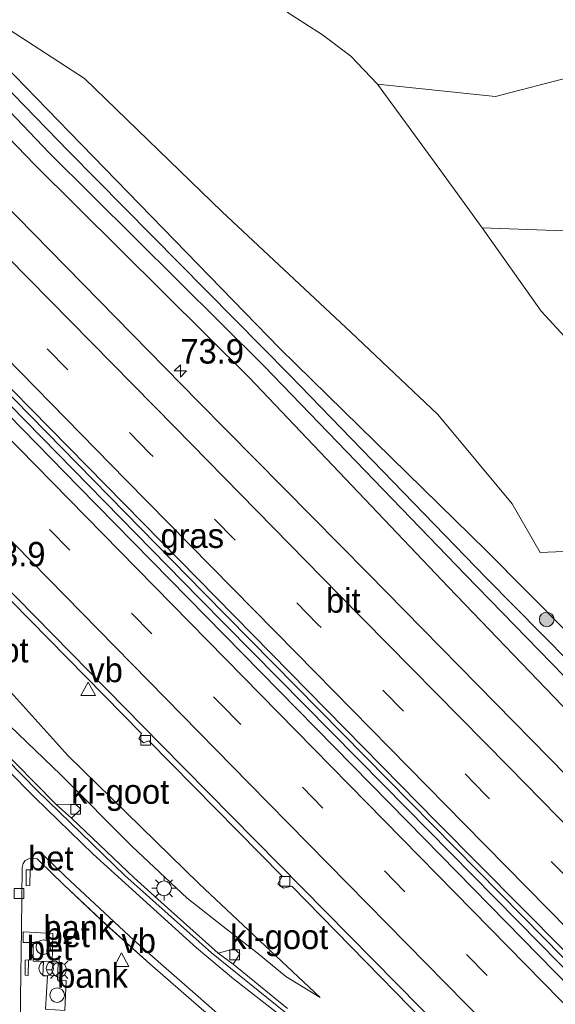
# Model space of a CAD drawing. Header units: millimetres. Extents: x 180000 to 190000, y 466229 to 468626.
# Tile 119 of 202: x 185708 to 185763, y 467491 to 467592. Entities that reach past the tile are written whole.
import ezdxf
from ezdxf.enums import TextEntityAlignment as Align

# ---------------------------------------------------------------- set-up
doc = ezdxf.new("R2010")
doc.units = ezdxf.units.MM
doc.linetypes.add('39strp', pattern=[12, 3, -9])
for name, color, linetype, lineweight in [('as-bs-kilometr', 13, 'Continuous', 18), ('bp-b5-bomenstruiken', 93, 'Continuous', 18), ('bp-b5-bos', 93, 'Continuous', 18), ('bp-b5-grasland', 93, 'Continuous', 18), ('bp-bs-boom', 93, 'Continuous', 18), ('gr-bs-geleiderail', 213, 'geleiderail', 18), ('gw-bs-insteekwatergang', 93, 'Continuous', 18), ('gw-bs-kruinlijn', 93, 'Continuous', 18), ('gw-bs-teenlijn', 93, 'Continuous', 18), ('mk-bs-39streep 0.15', 8, '39strp', 18), ('mk-bs-streep 0.15', 8, 'Continuous', 18), ('og-b5-water', 153, 'Continuous', 18), ('og-bs-inrichtingselement', 253, 'Continuous', 18), ('vh-b5-verh_soort', 8, 'Continuous', 18), ('wh-bs-kolk', 8, 'Continuous', 18), ('wm-bs-lichtmast', 8, 'Continuous', 18), ('wm-bs-verkeersbord', 8, 'Continuous', 18)]:
    doc.layers.add(name, color=color, linetype=linetype, lineweight=lineweight)
doc.styles.add('rtw_iso', font='iso-rtw.shx')
doc.linetypes.add('geleiderail', pattern='A,2,-1,[175,RTW.shx,S=0.5,R=0,X=0,Y=0],-1', length=4)

# ---------------------------------------------------------------- blocks, each defined once
blk = doc.blocks.new('kolk')
blk.add_lwpolyline([(-0.5, -0.5), (0.5, -0.5), (0.5, 0.5), (-0.5, 0.5)], close=True)
blk = doc.blocks.new('verkeersbord')
for p, q in [((0, 0.75), (-0.75, -0.625)), ((0.75, -0.625), (0, 0.75)), ((-0.75, -0.625), (0.75, -0.625))]:
    blk.add_line(p, q)
blk = doc.blocks.new('dtbattr')
at = {"style": 'rtw_iso'}
blk.add_attdef('TAG', (0.59, 0.87), '', height=2.5, dxfattribs=at)
blk = doc.blocks.new('dtbattr-r')
at = {"style": 'rtw_iso'}
blk.add_attdef('TAG', text='', height=2.5, dxfattribs=at).set_placement((0, 0), align=Align.MIDDLE_CENTER)
blk = doc.blocks.new('d33az_ACAD_1_FMEBLOCK87')
at = {"layer": 'bp-b5-grasland'}
for points in [[(-10.92, 13.07, 60.27), (-8.47, 10.67, 60.26), (-4.07, 6.56, 60.24), (0.38, 2.54, 60.17), (5.66, -2.06, 60.04), (9.48, -5.27, 59.95), (12.91, -8.09, 60), (9.1, -9.96, 59.98), (6.33, -11.46, 59.98), (5, -12.04, 59.99), (3.29, -12.66, 60.02), (1.81, -13.01, 60.05), (0.04, -13.3, 60.08), (-1.99, -13.36, 60.14), (-3.51, -13.3, 60.17), (-4.88, -13.12, 60.19), (-5.76, -12.97, 60.21), (-7.07, -12.37, 60.25), (-8.19, -11.74, 60.28), (-9.23, -10.83, 60.31), (-10.03, -9.84, 60.34), (-10.53, -8.88, 60.37), (-10.95, -7.98, 60.4), (-11.15, -6.7, 60.42), (-11.42, -4.86, 60.46), (-12.41, -4.94, 60.39), (-12.91, -4.91, 60.35), (-12.87, -0.88, 60.42), (-12.77, 6.13, 60.38), (-12.69, 12.41, 60.31), (-12.58, 12.81, 60.32), (-12.37, 13.12, 60.31), (-12.05, 13.29, 60.29), (-11.66, 13.36, 60.29), (-11.14, 13.29, 60.27), (-11.04, 13.19, 60.26)], [(-12.28, 12.18, 60.36), (-12.29, 10.55, 60.36), (-11.9, 10.58, 60.35), (-11.88, 12.17, 60.37)], [(-11.57, 4.73, 60.47), (-11.56, 2.84, 60.46), (-10.51, 2.8, 60.47), (-10.59, 1.33, 60.48), (-10.11, 1.32, 60.47), (-10.29, -2.08, 60.48), (-8.33, -2.21, 60.48), (-8.19, 0.84, 60.48), (-9.08, 0.88, 60.48), (-8.99, 2.62, 60.45), (-9.63, 2.66, 60.45), (-9.54, 5.65, 60.46), (-12.6, 5.81, 60.47), (-12.6, 4.75, 60.48)], [(-12.07, 1.37, 60.43), (-12.03, 2.96, 60.45), (-12.39, 2.94, 60.45), (-12.4, 1.38, 60.45)]]:
    blk.add_polyline3d(points, close=True, dxfattribs=at)
blk = doc.blocks.new('dtb')
blk.add_circle((0, 0), 0.75)
blk = doc.blocks.new('boom')
blk.add_hatch(color=256).paths.add_polyline_path([(-0.75, 0, 1), (0.75, 0, 1)])
blk.add_circle((0, 0), 0.75)
blk = doc.blocks.new('prullenbak')
for centre in [(-0.375, 0), (0.375, 0)]:
    blk.add_circle(centre, 0.75)
blk = doc.blocks.new('lantaarnpaal')
for p, q in [((0, 0.75), (0, 1.25)), ((-0.75, 0), (-1.25, 0)), ((-0.88, 0.88), (-0.53, 0.53)), ((0.53, 0.53), (0.88, 0.88)), ((0.75, 0), (1.25, 0)), ((-0.53, -0.53), (-0.88, -0.88)), ((0, -0.75), (0, -1.25)), ((0.53, -0.53), (0.88, -0.88))]:
    blk.add_line(p, q)
blk.add_circle((0, 0), 0.75)
blk = doc.blocks.new('d33az_ACAD_1_FMEBLOCK161')
at = {"layer": 'vh-b5-verh_soort'}
for points in [[(-112.61, 98.64, 59.75), (-106.39, 92.25, 59.78), (-100.89, 86.84, 59.86), (-94.16, 81.33, 59.94), (-86.78, 75.96, 60.14), (-82.35, 72.12, 60.1), (-70.56, 60.48, 60.03), (-55.98, 45.52, 60.04), (-42.16, 31.37, 60.04), (-29.54, 18.51, 60.03), (-20.58, 9.86, 59.9), (-11.72, 1.95, 59.85), (-4.1, -4.2, 59.81)], [(16.9, -11.04, 59.72), (-0.03, 6.14, 59.69), (-16.87, 23.21, 59.65), (-33.52, 40.14, 59.6), (-50.71, 57.62, 59.48), (-67.48, 74.69, 59.41), (-84.38, 91.89, 59.4), (-101.57, 109.4, 59.4)], [(-76.16, 101.47, 59.79), (-59.4, 84.38, 59.88), (-42.5, 67.22, 59.85), (-25.29, 49.62, 60.04), (-8.58, 32.62, 59.97), (8.33, 15.38, 59.97), (25.14, -1.75, 60.01)], [(28.56, -2.07, 59.94), (11.38, 15.28, 59.91), (-5.6, 32.56, 59.85), (-22.52, 49.81, 59.89), (-39.73, 67.27, 59.88), (-56.4, 84.33, 59.85), (-73.98, 102.24, 59.84), (-90.48, 119.03, 59.73), (-102.26, 130.88, 59.71), (-101.2, 132.51, 59.54), (-99.19, 135.58, 59.73), (-97.11, 138.82, 59.72), (-95.13, 141.89, 59.59), (-81.67, 128.22, 59.62), (-64.31, 110.56, 59.59), (-47.1, 93.07, 59.59), (-29.97, 75.6, 59.7), (-13.07, 58.38, 59.68), (4.33, 40.75, 59.76), (21.06, 23.71, 59.81), (38.62, 5.78, 59.82)], [(-12.75, -3.8, 60.04), (-18.03, 0.8, 60.17), (-22.49, 4.82, 60.24), (-26.88, 8.93, 60.26), (-29.33, 11.33, 60.27), (-29.45, 11.45, 60.26), (-29.55, 11.55, 60.27), (-30.07, 11.62, 60.29), (-30.46, 11.55, 60.29), (-30.78, 11.38, 60.31), (-31, 11.07, 60.32), (-31.1, 10.67, 60.31), (-31.18, 4.39, 60.38), (-31.28, -2.62, 60.42), (-31.32, -6.65, 60.35)]]:
    blk.add_polyline3d(points, dxfattribs=at)
blk = doc.blocks.new('hecto')
for p, q in [((0, 0.625), (-0.625, 0)), ((0, -0.625), (0, 0.625)), ((-0.625, 0), (0.625, 0)), ((0.625, 0), (0, -0.625))]:
    blk.add_line(p, q)

msp = doc.modelspace()

# ---------------------------------------------------------------- linework, layer by layer
at = {"layer": 'bp-b5-bomenstruiken'}
for points in [[(185763.63, 467537.15, 62.22), (185761.24, 467537.06, 60.79), (185758.36, 467542.05, 61.53), (185750.74, 467551.2, 62.1), (185741.85, 467559.61, 61.85), (185728.69, 467571.92, 61.64), (185714.59, 467585.59, 61.84), (185706.71, 467590.71, 60.86), (185700.98, 467596.2, 60.79)], [(185735.33, 467592.37, 68.96), (185738.95, 467590.05, 69.38), (185741.85, 467587.87, 69.63), (185744.58, 467585.01, 69.7), (185750.42, 467577.01, 69.29), (185755.3, 467570.3, 68.89), (185761.32, 467561.78, 67.58), (185768.6, 467553.89, 67.43)]]:
    msp.add_polyline3d(points, dxfattribs=at)
at = {"layer": 'bp-b5-bos'}
for points in [[(185764.53, 467585.8, 70.51), (185756.67, 467583.75, 70.09), (185744.58, 467585.01, 69.7), (185741.85, 467587.87, 69.63), (185738.95, 467590.05, 69.38), (185735.33, 467592.37, 68.96), (185752.54, 467596.91, 70.02), (185757.23, 467599.2, 70.05), (185760.45, 467600.91, 70.06), (185768.41, 467595.78, 71.07), (185771.79, 467589.02, 70.67)], [(185771.79, 467589.02, 70.67), (185779.42, 467573.26, 68.66), (185776, 467570.76, 68.5), (185772.06, 467569.69, 68.53), (185755.3, 467570.3, 68.89), (185750.42, 467577.01, 69.29), (185744.58, 467585.01, 69.7), (185756.67, 467583.75, 70.09), (185764.53, 467585.8, 70.51)]]:
    msp.add_polyline3d(points, close=True, dxfattribs=at)
msp.add_polyline3d([(185768.6, 467553.89, 67.43), (185761.32, 467561.78, 67.58), (185755.3, 467570.3, 68.89), (185772.06, 467569.69, 68.53)], dxfattribs=at)
at = {"layer": 'bp-b5-grasland'}
for points in [[(185864.88, 467424.72, 59.35), (185841.18, 467448.59, 59.21), (185820.59, 467468.23, 59.09), (185801.28, 467487.6, 59.13), (185778.57, 467511.34, 59.14), (185755.69, 467534.46, 59.19), (185735.56, 467555.25, 59.15), (185712.98, 467578.1, 59.11), (185692.52, 467599.19, 59.14), (185669.11, 467622.85, 59.03), (185648.83, 467643.2, 58.88), (185649.86, 467644.8, 59.24), (185672.17, 467621.98, 59.25), (185691.63, 467602.16, 59.48), (185713.04, 467580.09, 59.51), (185734.59, 467557.93, 59.56), (185755.72, 467537.22, 59.67), (185780.41, 467512.35, 59.73), (185802.42, 467489.52, 59.7), (185822.61, 467469.84, 59.82), (185843.57, 467448.35, 59.77), (185865.72, 467426.3, 59.73)], [(185861.75, 467422.27, 59.73), (185839.57, 467444.73, 59.77), (185818.52, 467466.01, 59.82), (185798.55, 467485.68, 59.7), (185775.98, 467508.39, 59.73), (185751.83, 467533.53, 59.67), (185731.44, 467554.97, 59.56), (185709.47, 467576.79, 59.51), (185688.05, 467599.03, 59.48), (185668.86, 467619.36, 59.25), (185647.18, 467640.66, 59.22), (185648.06, 467642.02, 58.88), (185669.42, 467620.85, 58.96), (185690.75, 467599.21, 59.02), (185710.98, 467577.98, 59.1), (185732.98, 467556.15, 59.22), (185753.6, 467534.78, 59.25), (185777.44, 467510.28, 59.15), (185798.08, 467489.26, 59.12), (185817.55, 467469.61, 59.15), (185838.94, 467448.79, 59.26), (185881.29, 467406.45, 59.28)], [(185846.94, 467429.99, 59.83), (185829.31, 467447.78, 59.88), (185812.38, 467464.95, 59.94), (185795.06, 467482.54, 59.86), (185777.94, 467499.93, 59.82), (185760.38, 467517.86, 59.81), (185743.64, 467534.9, 59.76), (185726.24, 467552.53, 59.68), (185709.34, 467569.75, 59.7), (185692.21, 467587.22, 59.59), (185675, 467604.71, 59.59), (185657.64, 467622.37, 59.62), (185644.18, 467636.04, 59.59), (185647.18, 467640.66, 59.22), (185668.86, 467619.36, 59.25), (185688.05, 467599.03, 59.48), (185709.47, 467576.79, 59.51), (185731.44, 467554.97, 59.56), (185751.83, 467533.53, 59.67), (185775.98, 467508.39, 59.73), (185798.55, 467485.68, 59.7), (185818.52, 467466.01, 59.82), (185839.57, 467444.73, 59.77), (185861.75, 467422.27, 59.73)], [(185780.41, 467512.35, 59.73), (185755.72, 467537.22, 59.67), (185734.59, 467557.93, 59.56), (185713.04, 467580.09, 59.51), (185691.63, 467602.16, 59.48)], [(185700.98, 467596.2, 60.79), (185706.71, 467590.71, 60.86), (185714.59, 467585.59, 61.84), (185728.69, 467571.92, 61.64), (185741.85, 467559.61, 61.85), (185750.74, 467551.2, 62.1), (185758.36, 467542.05, 61.53), (185761.24, 467537.06, 60.79), (185763.63, 467537.15, 62.22)], [(185707.1, 467532.1, 59.66), (185720.44, 467518.54, 59.71), (185720.14, 467518.04, 59.71), (185720.64, 467517.57, 59.71), (185721.16, 467517.79, 59.71), (185734.82, 467503.92, 59.68), (185734.39, 467503.16, 59.68), (185734.96, 467502.71, 59.68), (185735.8, 467502.92, 59.68), (185750.91, 467487.47, 59.76)], [(185702.09, 467528.22, 59.48), (185712.87, 467516.3, 59.53), (185726.34, 467503.14, 59.58), (185738.72, 467491.51, 59.64), (185735.18, 467493.65, 59.77), (185732.25, 467496.08, 59.87), (185729.1, 467498.54, 59.89), (185725.1, 467501.69, 59.98), (185719.48, 467506.98, 59.97), (185712.18, 467514.31, 60.1), (185703.42, 467522.68, 60.04)], [(185703.42, 467522.68, 60.04), (185712.18, 467514.31, 60.1), (185719.48, 467506.98, 59.97), (185725.1, 467501.69, 59.98), (185729.1, 467498.54, 59.89), (185732.25, 467496.08, 59.87), (185735.18, 467493.65, 59.77), (185738.72, 467491.51, 59.64), (185726.34, 467503.14, 59.58), (185712.87, 467516.3, 59.53), (185702.09, 467528.22, 59.48)], [(185735.38, 467490.38, 59.76), (185729.79, 467494.93, 59.85), (185730.5, 467496, 59.87), (185729.9, 467496.5, 59.87), (185728.27, 467496.04, 59.89), (185723.11, 467500.66, 59.91), (185719.69, 467503.75, 59.93), (185713.27, 467509.87, 59.96), (185714.21, 467510.8, 59.96), (185713.68, 467511.31, 59.98), (185711.69, 467511.27, 59.99), (185705.38, 467517.66, 60)]]:
    msp.add_polyline3d(points, dxfattribs=at)
msp.add_polyline3d([(185808.84, 467450.14, 60.01), (185807.42, 467448.86, 59.99), (185798.63, 467457.62, 60), (185781.62, 467474.88, 59.95), (185764.45, 467492.39, 60.01), (185747.64, 467509.53, 59.97), (185730.73, 467526.77, 59.97), (185714.02, 467543.77, 60.04), (185696.81, 467561.37, 59.85), (185679.91, 467578.53, 59.88), (185663.15, 467595.62, 59.79), (185645.8, 467613.25, 59.76), (185635.9, 467623.25, 59.83), (185637.06, 467625.03, 59.71), (185648.83, 467613.18, 59.73), (185665.33, 467596.39, 59.84), (185682.91, 467578.48, 59.85), (185699.58, 467561.42, 59.88), (185716.79, 467543.96, 59.89), (185733.71, 467526.71, 59.85), (185750.7, 467509.43, 59.91), (185767.88, 467492.08, 59.94), (185784.61, 467474.93, 59.95), (185800.28, 467458.84, 59.96)], close=True, dxfattribs=at)
at = {"layer": 'gr-bs-geleiderail'}
for points in [[(185636.39, 467624.01, 60.46), (185652.77, 467607.35, 60.49), (185668.88, 467590.91, 60.51), (185688.16, 467571.31, 60.57), (185705.3, 467553.81, 60.58), (185726.33, 467532.4, 60.65), (185745.21, 467513.26, 60.61), (185761.15, 467497.06, 60.62), (185774.62, 467483.35, 60.59), (185789.75, 467467.88, 60.56), (185808.85, 467448.45, 60.56), (185826.49, 467430.68, 60.56)], [(185636.79, 467624.62, 60.46), (185653.25, 467607.89, 60.49), (185669.35, 467591.45, 60.51), (185688.63, 467571.85, 60.57), (185705.78, 467554.35, 60.58), (185726.8, 467532.94, 60.65), (185745.68, 467513.8, 60.61), (185761.62, 467497.6, 60.62), (185775.09, 467483.89, 60.59), (185790.22, 467468.42, 60.56), (185809.32, 467448.99, 60.56), (185826.96, 467431.22, 60.56)]]:
    msp.add_polyline3d(points, dxfattribs=at)
at = {"layer": 'gw-bs-insteekwatergang'}
for points in [[(185909.32, 467382.67, 59.64), (185886.47, 467404.9, 59.67), (185865.72, 467426.3, 59.73), (185843.57, 467448.35, 59.77), (185822.61, 467469.84, 59.82), (185802.42, 467489.52, 59.7), (185780.41, 467512.35, 59.73), (185755.72, 467537.22, 59.67), (185734.59, 467557.93, 59.56), (185713.04, 467580.09, 59.51), (185691.63, 467602.16, 59.48), (185672.17, 467621.98, 59.25), (185649.86, 467644.8, 59.24)], [(185906.04, 467379.15, 59.64), (185882.66, 467401.25, 59.67), (185861.75, 467422.27, 59.73), (185839.57, 467444.73, 59.77), (185818.52, 467466.01, 59.82), (185798.55, 467485.68, 59.7), (185775.98, 467508.39, 59.73), (185751.83, 467533.53, 59.67), (185731.44, 467554.97, 59.56), (185709.47, 467576.79, 59.51), (185688.05, 467599.03, 59.48), (185668.86, 467619.36, 59.25), (185647.18, 467640.66, 59.22)]]:
    msp.add_polyline3d(points, dxfattribs=at)
at = {"layer": 'gw-bs-kruinlijn'}
for points in [[(185735.33, 467592.37, 68.96), (185738.95, 467590.05, 69.38), (185741.85, 467587.87, 69.63), (185744.58, 467585.01, 69.7), (185750.42, 467577.01, 69.29), (185755.3, 467570.3, 68.89), (185761.32, 467561.78, 67.58), (185768.6, 467553.89, 67.43), (185777.56, 467547.67, 68.32), (185780.98, 467544.72, 68.85), (185786.39, 467539.49, 68.99), (185792.7, 467532.15, 68.34), (185798.7, 467525.81, 68.42), (185816.07, 467509.35, 68.8), (185839.03, 467486.7, 69.09), (185848.63, 467477.54, 69.17), (185859.45, 467468.26, 69.49), (185869.41, 467460.5, 70.39)], [(185744.58, 467585.01, 69.7), (185756.67, 467583.75, 70.09), (185764.53, 467585.8, 70.51)], [(185693.11, 467534.45, 59.99), (185695.8, 467530.7, 60), (185703.42, 467522.68, 60.04), (185712.18, 467514.31, 60.1), (185719.48, 467506.98, 59.97), (185725.1, 467501.69, 59.98), (185729.1, 467498.54, 59.89), (185732.25, 467496.08, 59.87), (185735.18, 467493.65, 59.77)], [(185738.72, 467491.51, 59.64), (185735.18, 467493.65, 59.77)]]:
    msp.add_polyline3d(points, dxfattribs=at)
at = {"layer": 'gw-bs-teenlijn'}
for points in [[(185772.06, 467569.69, 68.53), (185755.3, 467570.3, 68.89)], [(185738.72, 467491.51, 59.64), (185726.34, 467503.14, 59.58), (185712.87, 467516.3, 59.53), (185702.09, 467528.22, 59.48), (185696.05, 467536.12, 59.56), (185690.88, 467543.39, 59.53), (185679.22, 467554.9, 59.67)]]:
    msp.add_polyline3d(points, dxfattribs=at)
at = {"layer": 'mk-bs-39streep 0.15'}
for points in [[(185897.36, 467369.84, 60.08), (185893.89, 467373.27, 60.08), (185876.31, 467390.4, 60.08), (185858.94, 467407.59, 60.05), (185841.68, 467424.88, 60.05), (185824.45, 467442.35, 60.05), (185807.21, 467459.82, 60.05), (185790.02, 467477.28, 60.04), (185772.87, 467494.75, 60.01), (185755.64, 467512.27, 60.02), (185738.42, 467529.77, 60), (185721.29, 467547.21, 59.95), (185704.06, 467564.71, 59.87), (185686.91, 467582.14, 59.82), (185669.74, 467599.66, 59.81), (185652.59, 467617.09, 59.82), (185640.12, 467629.73, 59.73)], [(185633.04, 467618.84, 59.76), (185659.98, 467591.4, 59.87), (185694.18, 467556.56, 59.99), (185728.48, 467521.61, 60.02), (185762.7, 467486.74, 60.02), (185797.01, 467451.83, 60.06), (185831.34, 467417.09, 60.1), (185862.89, 467385.55, 60.16), (185888.42, 467360.48, 60.2)], [(185662.57, 467554.71, 60.28), (185677.56, 467539.46, 60.27), (185704.23, 467512.15, 60.27), (185709.75, 467506.65, 60.27)]]:
    msp.add_polyline3d(points, dxfattribs=at)
at = {"layer": 'mk-bs-streep 0.15'}
for points in [[(185899.9, 467372.56, 60.01), (185878.88, 467393.03, 60.03), (185861.9, 467409.88, 60.18), (185844.23, 467427.59, 60.09), (185826.8, 467445.21, 60.04), (185809.18, 467463.12, 60.03), (185792.67, 467479.9, 60), (185774.88, 467497.93, 59.89), (185757.98, 467515.17, 59.9), (185740.62, 467532.76, 59.81), (185723.83, 467549.89, 59.83), (185706.75, 467567.26, 59.86), (185689, 467585.33, 59.82), (185672.58, 467602.02, 59.75), (185655.21, 467619.76, 59.69), (185642.2, 467632.97, 59.72)], [(185894.89, 467367.19, 60.06), (185874.11, 467387.48, 60.16), (185856.55, 467404.84, 60.13), (185839.47, 467421.95, 60.02), (185821.89, 467439.74, 60.04), (185804.69, 467457.27, 59.98), (185787.47, 467474.7, 59.93), (185770.52, 467491.96, 59.92), (185753.48, 467509.26, 59.89), (185736.25, 467526.78, 59.92), (185718.86, 467544.45, 59.88), (185701.86, 467561.8, 59.91), (185684.68, 467579.24, 59.78), (185667.56, 467596.68, 59.67), (185650.54, 467613.99, 59.72), (185638.11, 467626.66, 59.54)], [(185635.04, 467621.92, 59.85), (185649.65, 467607.04, 59.91), (185683.86, 467572.2, 60.03), (185718.18, 467537.23, 60.1), (185752.49, 467502.26, 60.1), (185786.81, 467467.29, 60.1), (185821.2, 467432.38, 60.14), (185854.09, 467399.34, 60.15), (185885.06, 467368.76, 60.14), (185890.92, 467363.07, 60.15)], [(185631.04, 467615.75, 59.67), (185662.94, 467583.25, 59.8), (185697.17, 467548.35, 59.9), (185731.44, 467513.43, 59.93), (185765.66, 467478.61, 59.95), (185799.94, 467443.7, 59.99), (185834.29, 467409.02, 60.07), (185865.12, 467378.28, 60.21), (185866.54, 467376.88, 60.21)], [(185657.33, 467564.92, 60.21), (185662.05, 467560.49, 60.22), (185673.26, 467549.09, 60.18), (185687.64, 467534.33, 60.2), (185698.05, 467523.54, 60.19), (185709.49, 467511.99, 60.2), (185715.48, 467506.19, 60.17), (185726.04, 467496.61, 60.09), (185729.85, 467493.42, 60.02), (185737.6, 467487.39, 59.87), (185740.04, 467485.58, 59.84)], [(185728.11, 467479.02, 59.86), (185736.25, 467483.3, 59.84), (185728.97, 467489.2, 60.01), (185719.63, 467497.37, 60.17), (185712.63, 467503.91, 60.26), (185710.47, 467506, 60.27)]]:
    msp.add_polyline3d(points, dxfattribs=at)
at = {"layer": 'og-b5-water'}
msp.add_polyline3d([(185881.29, 467406.45, 59.28), (185838.94, 467448.79, 59.26), (185817.55, 467469.61, 59.15), (185798.08, 467489.26, 59.12), (185777.44, 467510.28, 59.15), (185753.6, 467534.78, 59.25), (185732.98, 467556.15, 59.22), (185710.98, 467577.98, 59.1), (185690.75, 467599.21, 59.02), (185669.42, 467620.85, 58.96), (185648.06, 467642.02, 58.88), (185648.83, 467643.2, 58.88), (185669.11, 467622.85, 59.03), (185692.52, 467599.19, 59.14), (185712.98, 467578.1, 59.11), (185735.56, 467555.25, 59.15), (185755.69, 467534.46, 59.19), (185778.57, 467511.34, 59.14), (185801.28, 467487.6, 59.13), (185820.59, 467468.23, 59.09), (185841.18, 467448.59, 59.21), (185864.88, 467424.72, 59.35)], dxfattribs=at)
at = {"layer": 'vh-b5-verh_soort'}
for points in [[(185637.74, 467603.55, 59.4), (185654.94, 467586.04, 59.4), (185671.83, 467568.84, 59.41), (185688.61, 467551.77, 59.48), (185705.79, 467534.29, 59.6), (185722.44, 467517.36, 59.65), (185739.28, 467500.29, 59.69), (185756.21, 467483.11, 59.72)], [(185735.21, 467489.95, 59.81), (185727.59, 467496.1, 59.85), (185718.73, 467504, 59.9), (185709.78, 467512.66, 60.03), (185697.15, 467525.52, 60.04), (185683.33, 467539.67, 60.04), (185668.75, 467554.62, 60.03), (185656.96, 467566.27, 60.1), (185652.54, 467570.11, 60.14), (185645.15, 467575.48, 59.94), (185638.42, 467580.99, 59.86), (185632.92, 467586.4, 59.78), (185626.71, 467592.79, 59.75)], [(185626.94, 467592.94, 59.69), (185632.84, 467586.91, 59.69), (185638.43, 467581.37, 59.73), (185640.2, 467579.87, 59.85), (185645.39, 467575.68, 59.91), (185652.75, 467570.37, 59.98), (185655.55, 467568.11, 59.97), (185658.16, 467565.82, 60), (185662.06, 467561.87, 60.04), (185669.19, 467554.75, 60.05), (185671, 467553.11, 60.03), (185683.21, 467540.39, 59.93), (185684.97, 467538.64, 59.94), (185697.42, 467525.82, 59.95), (185698.84, 467524.25, 60), (185705.38, 467517.66, 60), (185711.69, 467511.27, 59.99), (185713.27, 467509.87, 59.96), (185719.69, 467503.75, 59.93), (185723.11, 467500.66, 59.91), (185728.27, 467496.04, 59.89), (185729.79, 467494.93, 59.85), (185735.38, 467490.38, 59.76)], [(185750.91, 467487.47, 59.76), (185735.8, 467502.92, 59.68), (185734.96, 467502.71, 59.68), (185734.39, 467503.16, 59.68), (185734.82, 467503.92, 59.68), (185721.16, 467517.79, 59.71), (185720.64, 467517.57, 59.71), (185720.14, 467518.04, 59.71), (185720.44, 467518.54, 59.71), (185707.1, 467532.1, 59.66)]]:
    msp.add_polyline3d(points, dxfattribs=at)
for points in [[(185714.21, 467510.8, 59.96), (185713.27, 467509.87, 59.96), (185711.69, 467511.27, 59.99), (185713.68, 467511.31, 59.98)], [(185709, 467502.99, 60.35), (185708.61, 467502.96, 60.36), (185708.62, 467504.59, 60.36), (185709.02, 467504.58, 60.37)], [(185712.71, 467493.25, 60.48), (185712.57, 467490.2, 60.48), (185710.61, 467490.33, 60.48), (185710.79, 467493.73, 60.47), (185710.31, 467493.74, 60.48), (185710.39, 467495.21, 60.47), (185709.34, 467495.25, 60.46), (185709.33, 467497.14, 60.47), (185708.3, 467497.16, 60.48), (185708.31, 467498.22, 60.47), (185711.36, 467498.06, 60.46), (185711.27, 467495.07, 60.45), (185711.91, 467495.03, 60.45), (185711.82, 467493.29, 60.48)], [(185730.5, 467496, 59.87), (185729.79, 467494.93, 59.85), (185728.27, 467496.04, 59.89), (185729.9, 467496.5, 59.87)], [(185708.87, 467495.37, 60.45), (185708.83, 467493.78, 60.43), (185708.5, 467493.79, 60.45), (185708.51, 467495.35, 60.45)]]:
    msp.add_polyline3d(points, close=True, dxfattribs=at)

# ---------------------------------------------------------------- block references
at = {"layer": 'as-bs-kilometr'}
ref = msp.add_blockref('dtbattr', (185724.4, 467555.65, 59.67), dxfattribs=at)
ref.add_attrib('TAG', '73.9', dxfattribs={"layer": '0', "height": 2.5, "style": 'rtw_iso'}).set_placement((185724.4, 467555.65, 59.67), align=Align.BOTTOM_LEFT)
msp.add_blockref('hecto', (185724.4, 467555.65, 59.67), dxfattribs=at)
ref = msp.add_blockref('dtbattr', (185704.09, 467534.89, 59.63), dxfattribs=at)
ref.add_attrib('TAG', '73.9', dxfattribs={"layer": '0', "height": 2.5, "style": 'rtw_iso'}).set_placement((185704.09, 467534.89, 59.63), align=Align.BOTTOM_LEFT)
at = {"layer": 'bp-b5-grasland'}
ref = msp.add_blockref('dtbattr-r', (185722.37, 467536.78, 59.9), dxfattribs=at)
ref.add_attrib('TAG', 'gras', dxfattribs={"layer": '0', "height": 2.5, "style": 'rtw_iso'}).set_placement((185722.37, 467536.78, 59.9), align=Align.BOTTOM_LEFT)
msp.add_blockref('d33az_ACAD_1_FMEBLOCK87', (185720.9, 467492.41), dxfattribs=at)
at = {"layer": 'bp-bs-boom'}
msp.add_blockref('boom', (185761.9, 467530.21, 59.39), dxfattribs=at)
at = {"layer": 'og-bs-inrichtingselement'}
ref = msp.add_blockref('dtbattr', (185710.38, 467496.67, 60.47), dxfattribs=at)
ref.add_attrib('TAG', 'bank', dxfattribs={"layer": '0', "height": 2.5, "style": 'rtw_iso'}).set_placement((185710.38, 467496.67, 60.47), align=Align.BOTTOM_LEFT)
for name, p in [('dtb', (185710.38, 467496.67, 60.47)), ('prullenbak', (185711.04, 467494.5, 60.43)), ('dtb', (185711.79, 467491.76, 60.48))]:
    msp.add_blockref(name, p, dxfattribs=at)
ref = msp.add_blockref('dtbattr', (185711.79, 467491.76, 60.48), dxfattribs=at)
ref.add_attrib('TAG', 'bank', dxfattribs={"layer": '0', "height": 2.5, "style": 'rtw_iso'}).set_placement((185711.79, 467491.76, 60.48), align=Align.BOTTOM_LEFT)
at = {"layer": 'vh-b5-verh_soort'}
msp.add_blockref('d33az_ACAD_1_FMEBLOCK161', (185739.31, 467494.15), dxfattribs=at)
ref = msp.add_blockref('dtbattr-r', (185739.31, 467530.15, 59.88), dxfattribs=at)
ref.add_attrib('TAG', 'bit', dxfattribs={"layer": '0', "height": 2.5, "style": 'rtw_iso'}).set_placement((185739.31, 467530.15, 59.88), align=Align.BOTTOM_LEFT)
ref = msp.add_blockref('dtbattr-r', (185698.83, 467525.06, 59.97), dxfattribs=at)
ref.add_attrib('TAG', 'kl-goot', dxfattribs={"layer": '0', "height": 2.5, "style": 'rtw_iso'}).set_placement((185698.83, 467525.06, 59.97), align=Align.BOTTOM_LEFT)
ref = msp.add_blockref('dtbattr-r', (185713.23, 467510.59, 59.97), dxfattribs=at)
ref.add_attrib('TAG', 'kl-goot', dxfattribs={"layer": '0', "height": 2.5, "style": 'rtw_iso'}).set_placement((185713.23, 467510.59, 59.97), align=Align.BOTTOM_LEFT)
ref = msp.add_blockref('dtbattr-r', (185708.82, 467503.78, 60.36), dxfattribs=at)
ref.add_attrib('TAG', 'bet', dxfattribs={"layer": '0', "height": 2.5, "style": 'rtw_iso'}).set_placement((185708.82, 467503.78, 60.36), align=Align.BOTTOM_LEFT)
ref = msp.add_blockref('dtbattr-r', (185710.5, 467495.92, 60.47), dxfattribs=at)
ref.add_attrib('TAG', 'bet', dxfattribs={"layer": '0', "height": 2.5, "style": 'rtw_iso'}).set_placement((185710.5, 467495.92, 60.47), align=Align.BOTTOM_LEFT)
ref = msp.add_blockref('dtbattr-r', (185729.51, 467495.72, 59.87), dxfattribs=at)
ref.add_attrib('TAG', 'kl-goot', dxfattribs={"layer": '0', "height": 2.5, "style": 'rtw_iso'}).set_placement((185729.51, 467495.72, 59.87), align=Align.BOTTOM_LEFT)
ref = msp.add_blockref('dtbattr-r', (185708.69, 467494.57, 60.44), dxfattribs=at)
ref.add_attrib('TAG', 'bet', dxfattribs={"layer": '0', "height": 2.5, "style": 'rtw_iso'}).set_placement((185708.69, 467494.57, 60.44), align=Align.BOTTOM_LEFT)
at = {"layer": 'wh-bs-kolk'}
for p in [(185720.85, 467517.83, 59.57), (185713.69, 467510.78, 59.99), (185735.09, 467503.4, 59.54), (185707.89, 467502.16, 60.28), (185729.97, 467495.88, 59.78)]:
    msp.add_blockref('kolk', p, dxfattribs=at)
at = {"layer": 'wm-bs-lichtmast'}
for p in [(185722.73, 467502.69, 61.85), (185712, 467494.35, 61.88)]:
    msp.add_blockref('lantaarnpaal', p, dxfattribs=at)
at = {"layer": 'wm-bs-verkeersbord'}
ref = msp.add_blockref('dtbattr', (185714.98, 467523.04, 59.61), dxfattribs=at)
ref.add_attrib('TAG', 'vb', dxfattribs={"layer": '0', "height": 2.5, "style": 'rtw_iso'}).set_placement((185714.98, 467523.04, 59.61), align=Align.BOTTOM_LEFT)
for p in [(185714.98, 467523.04, 59.61), (185718.37, 467495.33, 61.36)]:
    msp.add_blockref('verkeersbord', p, dxfattribs=at)
ref = msp.add_blockref('dtbattr', (185718.37, 467495.33, 61.36), dxfattribs=at)
ref.add_attrib('TAG', 'vb', dxfattribs={"layer": '0', "height": 2.5, "style": 'rtw_iso'}).set_placement((185718.37, 467495.33, 61.36), align=Align.BOTTOM_LEFT)

doc.saveas('drawing.dxf')
